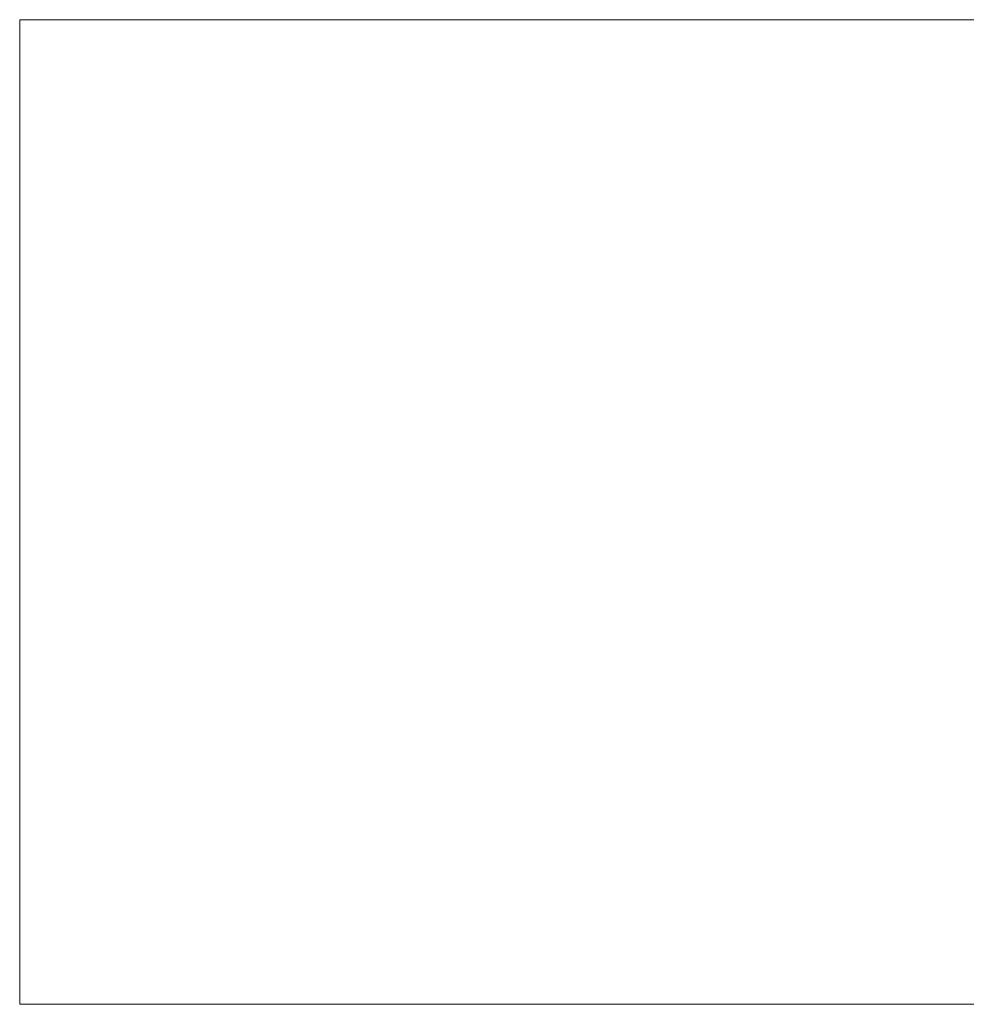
# Model space of a CAD drawing. Header units: millimetres. Extents: x -250 to 250, y -65 to 65.
# Tile 1 of 6: x -250 to -125, y -65 to 65. Entities that reach past the tile are written whole.
import ezdxf

# ---------------------------------------------------------------- set-up
doc = ezdxf.new("R2010")
doc.units = ezdxf.units.MM

# ---------------------------------------------------------------- blocks, each defined once
blk = doc.blocks.new('RSen_56_ME_FB_LOD200 - convector_jaga - linf0_02005010-al0 - freestanding - 10_jaga_linea plus freestanding_lxhxd 500x200x130 mm-325649-3D view')
at = {"lineweight": 18}
mesh = blk.add_polyface(dxfattribs=at)
corners = [(250, 65, 320), (-250, 65, 320), (-250, -65, 320), (250, -65, 320)]
mesh.append_faces([[corners[k] for k in face] for face in [(2, 3, 0, 1)]])
mesh = blk.add_polyface(dxfattribs=at)
corners = [(250, 65, 120), (250, -65, 120), (-250, -65, 120), (-250, 65, 120)]
mesh.append_faces([[corners[k] for k in face] for face in [(1, 2, 3, 0)]])
mesh = blk.add_polyface(dxfattribs=at)
corners = [(-250, 65, 320), (250, 65, 320), (250, 65, 120), (-250, 65, 120)]
mesh.append_faces([[corners[k] for k in face] for face in [(0, 1, 2, 3)]])
mesh = blk.add_polyface(dxfattribs=at)
corners = [(-250, -65, 320), (-250, 65, 320), (-250, 65, 120), (-250, -65, 120)]
mesh.append_faces([[corners[k] for k in face] for face in [(3, 0, 1, 2)]])
mesh = blk.add_polyface(dxfattribs=at)
corners = [(250, -65, 320), (-250, -65, 320), (-250, -65, 120), (250, -65, 120)]
mesh.append_faces([[corners[k] for k in face] for face in [(0, 1, 2, 3)]])

msp = doc.modelspace()

# ---------------------------------------------------------------- block references
at = {"lineweight": 18}
msp.add_blockref('RSen_56_ME_FB_LOD200 - convector_jaga - linf0_02005010-al0 - freestanding - 10_jaga_linea plus freestanding_lxhxd 500x200x130 mm-325649-3D view', (0, 0), dxfattribs=at)

doc.saveas('drawing.dxf')
